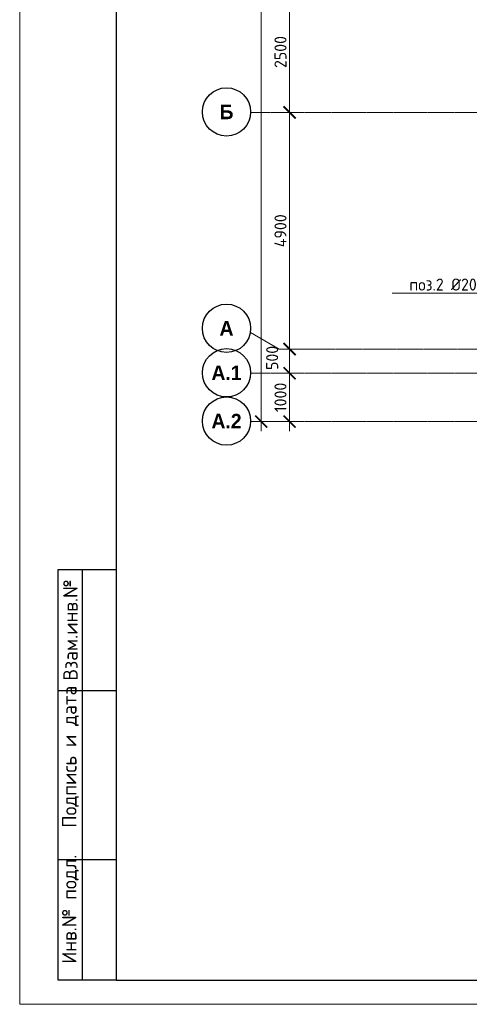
# Model space of a CAD drawing. Header units: millimetres. Extents: x -56135 to 1694203, y -446411 to -23139.
# Tile 202 of 256: x 949583 to 958893, y -140264 to -119880. Entities that reach past the tile are written whole.
import ezdxf
from ezdxf import colors
from ezdxf.entities.mleader import LeaderData, LeaderLine
from ezdxf.enums import TextEntityAlignment as Align
from ezdxf.math import Vec2, Vec3

# ---------------------------------------------------------------- set-up
doc = ezdxf.new("R2010")
doc.units = ezdxf.units.MM
doc.linetypes.add('______5', pattern=[1100, 800, -100, 100, -100])
doc.linetypes.add('осевая', pattern=[50.800000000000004, 31.75, -6.35, 6.35, -6.35])
for name, color, linetype, lineweight in [('Оси', 40, '______5', 18), ('подоснова', 151, 'Continuous', 5), ('РАЗМЕРЫ', 1, 'Continuous', 9), ('Текст', 7, 'Continuous', 25), ('ТОНКИЕ', 7, 'Continuous', 9)]:
    doc.layers.add(name, color=color, linetype=linetype, lineweight=lineweight)
doc.layers.add('ТОЛСТЫЕ_ОСНОВНЫЕ', color=6, linetype='Continuous')
doc.styles.add('Century Gothic', font='GOTHIC.TTF')
doc.styles.add('GOST-2.304_Type-B', font='GOST_Common.ttf')
doc.styles.add('style1', font='GOST_Common.ttf', dxfattribs={"height": 500})
doc.dimstyles.new('СПДС', dxfattribs={"dimscale": 100, "dimtxt": 2.5, "dimasz": 2.5, "dimexe": 1.25, "dimexo": 0, "dimtad": 1, "dimdec": 0, "dimtxsty": 'GOST-2.304_Type-B', "dimblk": 'ARCHTICK', "dimcen": 2.5, "dimdle": 2, "dimadec": 0, "dimazin": 2, "dimtfac": 0.75, "dimtdec": 0, "dimtmove": 1, "dimatfit": 3, "dimfxl": 1, "dimtolj": 1, "dimarcsym": 1})

# ---------------------------------------------------------------- blocks, each defined once
blk = doc.blocks.new('NSY101')
at = {"color": 0, "linetype": 'ByBlock', "lineweight": -2}
blk.add_circle((0, 0), 50.00000381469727, dxfattribs=at)
blk = doc.blocks.new('_ArchTick')
at = {"color": 0, "linetype": 'ByBlock', "const_width": 0.15}
blk.add_lwpolyline([(-0.5, -0.5), (0.5, 0.5)], dxfattribs=at)
blk = doc.blocks.new('*D1015')
at = {"layer": 'DEFPOINTS', "color": 0, "transparency": 16777216}
for p in [(468282.1041254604, -106495.3522067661), (468907.0186061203, -106495.3522067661), (468657.8789552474, -128395.3523090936)]:
    blk.add_point(p, dxfattribs=at)
at = {"layer": 'РАЗМЕРЫ', "color": 0, "lineweight": -2, "transparency": 16777216}
for p, q in [((468282.1041254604, -128595.3523090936), (468282.1041254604, -106295.3522067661)), ((468907.0186061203, -106495.3522067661), (468157.1041254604, -106495.3522067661)), ((468657.8789552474, -128395.3523090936), (468157.1041254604, -128395.3523090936))]:
    blk.add_line(p, q, dxfattribs=at)
at = {"layer": 'РАЗМЕРЫ', "color": 0, "lineweight": -2, "transparency": 16777216, "xscale": 250, "yscale": 250, "zscale": 250}
for p, rotation in [((468282.1041254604, -106495.3522067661), 90), ((468282.1041254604, -128395.3523090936), 270)]:
    blk.add_blockref('_ArchTick', p, dxfattribs=dict(at, rotation=rotation))
at = {"layer": 'РАЗМЕРЫ', "color": 0, "transparency": 16777216, "insert": (468094.6041254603, -117445.3522579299), "char_height": 250, "attachment_point": 5, "rotation": 90, "style": 'GOST-2.304_Type-B'}
blk.add_mtext('\\A1;21900', dxfattribs=at)
blk = doc.blocks.new('*D1016')
at = {"layer": 'DEFPOINTS', "color": 0, "transparency": 16777216}
for p in [(468830.3496261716, -127395.3523090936), (468867.6653795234, -127395.3523090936), (468889.6565454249, -128395.3523090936)]:
    blk.add_point(p, dxfattribs=at)
at = {"layer": 'РАЗМЕРЫ', "color": 0, "lineweight": -2, "transparency": 16777216}
for p, q in [((468867.6653795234, -128595.3523090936), (468867.6653795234, -127195.3523090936)), ((468830.3496261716, -127395.3523090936), (468992.6653795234, -127395.3523090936)), ((468889.6565454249, -128395.3523090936), (468742.6653795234, -128395.3523090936))]:
    blk.add_line(p, q, dxfattribs=at)
at = {"layer": 'РАЗМЕРЫ', "color": 0, "lineweight": -2, "transparency": 16777216, "xscale": 250, "yscale": 250, "zscale": 250}
for p, rotation in [((468867.6653795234, -127395.3523090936), 90), ((468867.6653795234, -128395.3523090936), 270)]:
    blk.add_blockref('_ArchTick', p, dxfattribs=dict(at, rotation=rotation))
at = {"layer": 'РАЗМЕРЫ', "color": 0, "transparency": 16777216, "insert": (468680.1653795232, -127895.3523090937), "char_height": 250, "attachment_point": 5, "rotation": 90, "style": 'GOST-2.304_Type-B'}
blk.add_mtext('\\A1;1000', dxfattribs=at)
blk = doc.blocks.new('*D1017')
at = {"layer": 'DEFPOINTS', "color": 0, "transparency": 16777216}
for p in [(468867.6653795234, -126895.3523090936), (469198.3155209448, -126895.3523090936), (468830.3496261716, -127395.3523090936)]:
    blk.add_point(p, dxfattribs=at)
at = {"layer": 'РАЗМЕРЫ', "color": 0, "lineweight": -2, "transparency": 16777216}
for p, q in [((468867.6653795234, -127595.3523090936), (468867.6653795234, -126695.3523090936)), ((469198.3155209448, -126895.3523090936), (468742.6653795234, -126895.3523090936)), ((468830.3496261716, -127395.3523090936), (468992.6653795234, -127395.3523090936))]:
    blk.add_line(p, q, dxfattribs=at)
at = {"layer": 'РАЗМЕРЫ', "color": 0, "lineweight": -2, "transparency": 16777216, "xscale": 250, "yscale": 250, "zscale": 250}
for p, rotation in [((468867.6653795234, -126895.3523090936), 90), ((468867.6653795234, -127395.3523090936), 270)]:
    blk.add_blockref('_ArchTick', p, dxfattribs=dict(at, rotation=rotation))
at = {"layer": 'РАЗМЕРЫ', "color": 0, "transparency": 16777216, "insert": (468507.8847320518, -127077.9129722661), "char_height": 250, "attachment_point": 5, "rotation": 90, "style": 'GOST-2.304_Type-B'}
blk.add_mtext('\\A1;500', dxfattribs=at)
blk = doc.blocks.new('*D1018')
at = {"layer": 'DEFPOINTS', "color": 0, "transparency": 16777216}
for p in [(468867.665379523, -121995.3523090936), (468934.1362863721, -121995.3523090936), (469198.3155209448, -126895.3523090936)]:
    blk.add_point(p, dxfattribs=at)
at = {"layer": 'РАЗМЕРЫ', "color": 0, "lineweight": -2, "transparency": 16777216}
for p, q in [((468867.665379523, -127095.3523090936), (468867.665379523, -121795.3523090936)), ((468934.1362863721, -121995.3523090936), (468742.665379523, -121995.3523090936)), ((469198.3155209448, -126895.3523090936), (468742.665379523, -126895.3523090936))]:
    blk.add_line(p, q, dxfattribs=at)
at = {"layer": 'РАЗМЕРЫ', "color": 0, "lineweight": -2, "transparency": 16777216, "xscale": 250, "yscale": 250, "zscale": 250}
for p, rotation in [((468867.665379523, -121995.3523090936), 90), ((468867.665379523, -126895.3523090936), 270)]:
    blk.add_blockref('_ArchTick', p, dxfattribs=dict(at, rotation=rotation))
at = {"layer": 'РАЗМЕРЫ', "color": 0, "transparency": 16777216, "insert": (468680.1653795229, -124445.3523090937), "char_height": 250, "attachment_point": 5, "rotation": 90, "style": 'GOST-2.304_Type-B'}
blk.add_mtext('\\A1;4900', dxfattribs=at)
blk = doc.blocks.new('*D1019')
at = {"layer": 'DEFPOINTS', "color": 0, "transparency": 16777216}
for p in [(468867.6653795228, -119495.3523090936), (468934.1362863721, -119495.3523090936), (468934.1362863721, -121995.3523090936)]:
    blk.add_point(p, dxfattribs=at)
at = {"layer": 'РАЗМЕРЫ', "color": 0, "lineweight": -2, "transparency": 16777216}
for p, q in [((468867.6653795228, -122195.3523090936), (468867.6653795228, -119295.3523090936)), ((468934.1362863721, -119495.3523090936), (468742.6653795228, -119495.3523090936)), ((468934.1362863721, -121995.3523090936), (468742.6653795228, -121995.3523090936))]:
    blk.add_line(p, q, dxfattribs=at)
at = {"layer": 'РАЗМЕРЫ', "color": 0, "lineweight": -2, "transparency": 16777216, "xscale": 250, "yscale": 250, "zscale": 250}
for p, rotation in [((468867.6653795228, -119495.3523090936), 90), ((468867.6653795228, -121995.3523090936), 270)]:
    blk.add_blockref('_ArchTick', p, dxfattribs=dict(at, rotation=rotation))
at = {"layer": 'РАЗМЕРЫ', "color": 0, "transparency": 16777216, "insert": (468680.1653795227, -120745.3523090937), "char_height": 250, "attachment_point": 5, "rotation": 90, "style": 'GOST-2.304_Type-B'}
blk.add_mtext('\\A1;2500', dxfattribs=at)
blk = doc.blocks.new('*U43')
at = {"layer": 'ТОЛСТЫЕ_ОСНОВНЫЕ'}
for p, q in [((8, 5), (8, 90)), ((8, 90), (20, 90)), ((13, 5), (13, 90)), ((8, 65), (20, 65)), ((8, 30), (20, 30)), ((20, 5), (8, 5))]:
    blk.add_line(p, q, dxfattribs=at)
at = {"layer": 'ТОЛСТЫЕ_ОСНОВНЫЕ', "color": 6}
blk.add_lwpolyline([(20, 5), (886, 5), (886, 415), (20, 415)], close=True, dxfattribs=at)
at = {"layer": 'ТОНКИЕ'}
blk.add_lwpolyline([(0, 0), (891, 0), (891, 420), (0, 420)], close=True, dxfattribs=at)
at = {"layer": 'Текст', "style": 'style1'}
for s, p in [('Взам.инв.№', (10.5, 77.5)), ('Подпись и дата', (10.5, 51.25205270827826)), ('Инв.№ подл.', (10.5, 19.69632375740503))]:
    blk.add_text(s, height=3, rotation=90, dxfattribs=at).set_placement(p, align=Align.MIDDLE)
blk = doc.blocks.new('_None')
blk = doc.blocks.new('оси 2.2-2.3')
at = {"layer": 'Оси', "color": 16, "linetype": 'осевая', "lineweight": 0, "transparency": 33554687}
for p, q in [((468076.3457280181, -121995.3523090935), (524372.863755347, -121995.3523090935)), ((468653.7843527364, -126895.3523090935), (523707.4381898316, -126895.3523090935)), ((468076.3457280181, -127395.3523090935), (524372.863755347, -127395.3523090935)), ((468076.3457280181, -128395.3523090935), (524372.863755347, -128395.3523090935))]:
    blk.add_line(p, q, dxfattribs=at)
at = {"layer": 'Оси', "color": 16, "linetype": '______5', "lineweight": 0, "transparency": 33554687}
blk.add_line((468653.7843527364, -126895.3523090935), (468057.4970618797, -126551.0856812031), dxfattribs=at)
at = {"layer": 'Оси', "color": 16, "linetype": 'Continuous', "lineweight": 25, "transparency": 33554687, "xscale": 9.999999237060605, "yscale": 9.999999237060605, "zscale": 9.999999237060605}
for p in [(467562.736632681, -121985.2473171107), (467562.736632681, -126465.2473171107), (467562.736632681, -127385.2473171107), (467562.736632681, -128385.2473171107)]:
    blk.add_blockref('NSY101', p, dxfattribs=at)
at = {"layer": 'Оси', "color": 16, "linetype": 'Continuous', "lineweight": 25, "transparency": 33554687, "char_height": 300, "attachment_point": 5, "style": 'Century Gothic'}
for s, insert, width in [('\\A1;{\\fCentury Gothic|i0|b1;\\H300.000000;\\W1.000000;\\C16;Б}\\P', (467562.736632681, -121985.2473171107), 390), ('\\A1;{\\fCentury Gothic|i0|b1;\\H300.000000;\\W1.000000;\\C16;А}\\P', (467562.736632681, -126465.2473171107), 460), ('\\A1;{\\fCentury Gothic|i0|b1;\\H300.000000;\\W1.000000;\\C16;А.1}\\P', (467562.736632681, -127385.2473171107), 810.0000000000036), ('\\A1;{\\fCentury Gothic|i0|b1;\\H300.000000;\\W1.000000;\\C16;А.2}\\P', (467562.736632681, -128385.2473171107), 810.0000000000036)]:
    blk.add_mtext(s, dxfattribs=dict(at, insert=insert, width=width))
at = {"layer": 'РАЗМЕРЫ', "color": 1}
for base, p1, p2, picture, middle in [((468282.1041254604, -106495.3522067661), (468657.8789552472, -128395.3523090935), (468907.0186061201, -106495.352206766), '*D1015', (468094.6041254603, -117445.3522579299)), ((468867.6653795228, -119495.3523090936), (468934.1362863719, -121995.3523090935), (468934.1362863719, -119495.3523090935), '*D1019', (468680.1653795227, -120745.3523090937)), ((468867.665379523, -121995.3523090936), (469198.3155209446, -126895.3523090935), (468934.1362863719, -121995.3523090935), '*D1018', (468680.1653795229, -124445.3523090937))]:
    dim = blk.add_linear_dim(base=base, p1=p1, p2=p2, angle=90, dimstyle='СПДС', dxfattribs=at)
    dim.commit()
    dim.dimension.update_dxf_attribs({"geometry": picture, "text_midpoint": middle})
dim = blk.add_linear_dim(base=(468867.6653795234, -126895.3523090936), p1=(468830.3496261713, -127395.3523090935), p2=(469198.3155209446, -126895.3523090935), angle=90, dimstyle='СПДС', dxfattribs=at)
dim.commit()
dim.dimension.update_dxf_attribs({"geometry": '*D1017', "text_midpoint": (468695.3847320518, -127077.9129722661), "dimtype": 128})
dim = blk.add_linear_dim(base=(468867.6653795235, -127395.3523090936), p1=(468889.6565454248, -128395.3523090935), p2=(468830.3496261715, -127395.3523090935), angle=90, dimstyle='СПДС', dxfattribs=at)
dim.commit()
dim.dimension.update_dxf_attribs({"geometry": '*D1016', "text_midpoint": (468680.1653795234, -127895.3523090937), "insert": (1.164153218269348e-10, 0)})

msp = doc.modelspace()

# ---------------------------------------------------------------- block references
at = {"xscale": 100, "yscale": 100, "zscale": 100}
msp.add_blockref('*U43', (949583.39478619, -140263.7345906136), dxfattribs=at)
at = {"layer": 'РАЗМЕРЫ', "color": 1}
msp.add_blockref('оси 2.2-2.3', (486303.3180348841, 196.1968566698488), dxfattribs=at)

# ---------------------------------------------------------------- leaders
at = {"layer": 'подоснова', "color": 4, "ltscale": 0.3}
ml = msp.add_multileader_mtext('Standard', dxfattribs=at)
ml.set_content('{\\C2;поз.2 %%C20 А500С }', color=4, style='GOST-2.304_Type-B')
ml.set_leader_properties(color=256, linetype='ByLayer', lineweight=15)
ml.set_arrow_properties(name='NONE')
ml.build(insert=Vec2(0, 0))
ml.multileader.update_dxf_attribs({"text_left_attachment_type": 6, "text_right_attachment_type": 6, "dogleg_length": 0.1, "arrow_head_size": 18})
ctx = ml.context
ctx.base_point, ctx.char_height, ctx.arrow_head_size, ctx.landing_gap_size, ctx.plane_origin = Vec3(957651.2732455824, -125538.47957065), 250, 18, 20, Vec3(965145.7533306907, -124577.6295835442)
ctx.left_attachment, ctx.right_attachment, ctx.text_align_type = 6, 6, 1
notes = []
notes.append((ctx, [(0, (1, 1, 0), (960075.0853667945, -125538.47957065), (-1, 0), 0.1, [(1, [(960696.3702165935, -125999.155881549), (960586.0238971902, -125999.1558815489)], 0, [])])]))
ctx.mtext.insert, ctx.mtext.width, ctx.mtext.alignment, ctx.mtext.flow_direction = Vec3(958863.1293061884, -125238.47957065), 4075.870945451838, 2, 5
for ctx, leaders in notes:
    for number, flags, end, landing, length, lines in leaders:
        leader = LeaderData()
        leader.index, (leader.has_last_leader_line, leader.has_dogleg_vector, leader.attachment_direction) = number, flags
        leader.last_leader_point, leader.dogleg_vector, leader.dogleg_length = Vec3(end), Vec3(landing), length
        for number, points, colour, breaks in lines:
            line = LeaderLine()
            line.index, line.vertices, line.color, line.breaks = number, Vec3.list(points), colors.encode_raw_color(colour), breaks
            leader.lines.append(line)
        ctx.leaders.append(leader)

doc.saveas('drawing.dxf')
